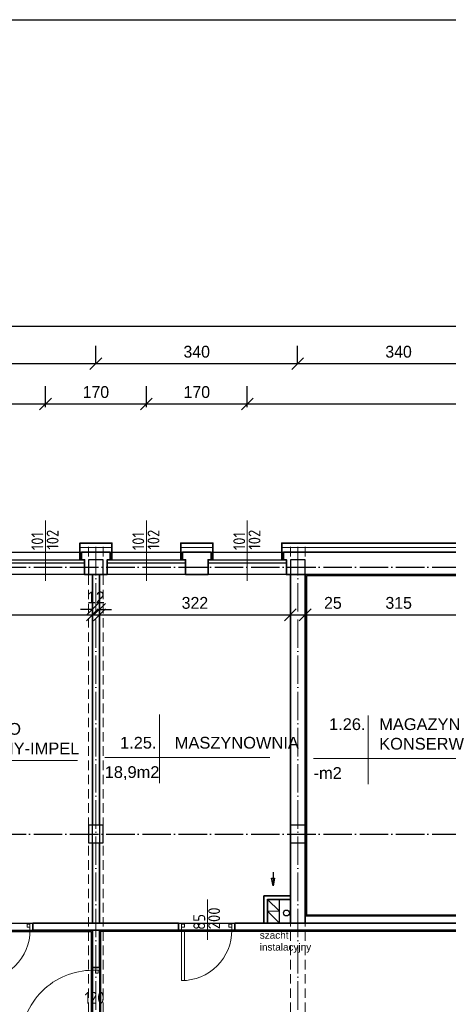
# Model space of a CAD drawing. Header units: millimetres. Extents: x -642 to 14033, y 1994 to 13520.
# Tile 66 of 72: x 9299 to 10021, y 11860 to 13520. Entities that reach past the tile are written whole.
import ezdxf

# ---------------------------------------------------------------- set-up
doc = ezdxf.new("R2010")
doc.units = ezdxf.units.MM
doc.linetypes.add('ACAD_ISO04W100', pattern=[30.5, 24, -3, 0.5, -3])
doc.linetypes.add('KRESKOWA_X2', pattern=[12, 8, -4])
for name, color, linetype, lineweight in [('drzwi', 140, 'Continuous', 13), ('KOMINY', 43, 'Continuous', 15), ('opisy drzwi', 40, 'Continuous', 13), ('opisy pom', 3, 'Continuous', 18), ('OPISY POM. 100', 150, 'Continuous', 20), ('opisy pom.50', 3, 'Continuous', 20), ('przerywana', 7, 'KRESKOWA_X2', 9), ('sciany', 4, 'Continuous', 35), ('symetria', 7, 'ACAD_ISO04W100', 9), ('słupy', 2, 'Continuous', 30), ('wymiary', 1, 'Continuous', 13), ('ściany-OCIEPLENIE', 201, 'Continuous', 9)]:
    doc.layers.add(name, color=color, linetype=linetype, lineweight=lineweight)
doc.layers.add('kanalizacja', color=210, linetype='Continuous')
doc.layers.add('POWIERZCHNIA', color=123, linetype='Continuous', plot=False)
doc.styles.add('ISO', font='isocp.shx')
doc.styles.add('ROMANS', font='ROMANS')
doc.styles.add('SYSTEM', font='TXT')
doc.linetypes.add('BATTING', pattern='A,0.0001,-0.1,[134,ltypeshp.shx,S=0.1,R=0,X=-0.1,Y=0],-0.2,[134,ltypeshp.shx,S=0.1,R=180,X=0.1,Y=0],-0.1', length=0.4001)
doc.dimstyles.new('Jacek2', dxfattribs={"dimscale": 2, "dimtxt": 10, "dimasz": 10, "dimexe": 15, "dimexo": 15, "dimgap": 5, "dimtad": 1, "dimdec": 0, "dimzin": 0, "dimdsep": 46, "dimtxsty": 'Standard', "dimblk": 'OBLIQUE', "dimcen": 0, "dimdle": 5, "dimadec": 1, "dimazin": 0, "dimtfac": 1, "dimtdec": 0, "dimtofl": 0, "dimtmove": 0, "dimatfit": 3, "dimfxl": 1, "dimtolj": 1, "dimtzin": 0, "dimarcsym": 0})

# ---------------------------------------------------------------- blocks, each defined once
blk = doc.blocks.new('_OBLIQUE')
at = {"color": 0, "linetype": 'ByBlock'}
blk.add_line((-0.5, -0.5), (0.5, 0.5), dxfattribs=at)
blk = doc.blocks.new('*D108')
at = {"layer": 'Defpoints', "color": 0, "transparency": 16777216}
for p in [(9426.9, 12940.4), (9086.9, 12912), (9426.9, 12912)]:
    blk.add_point(p, dxfattribs=at)
at = {"layer": 'wymiary', "color": 0, "lineweight": -2, "transparency": 16777216}
for p, q in [((9086.9, 12942), (9086.9, 12970.4)), ((9426.9, 12942), (9426.9, 12970.4)), ((9076.9, 12940.4), (9436.9, 12940.4))]:
    blk.add_line(p, q, dxfattribs=at)
at = {"layer": 'wymiary', "color": 0, "lineweight": -2, "transparency": 16777216, "xscale": 20, "yscale": 20, "zscale": 20, "rotation": 180}
blk.add_blockref('_OBLIQUE', (9086.9, 12940.4), dxfattribs=at)
at = {"layer": 'wymiary', "color": 0, "lineweight": -2, "transparency": 16777216, "xscale": 20, "yscale": 20, "zscale": 20}
blk.add_blockref('_OBLIQUE', (9426.9, 12940.4), dxfattribs=at)
at = {"layer": 'wymiary', "color": 0, "transparency": 16777216, "insert": (9256.9, 12960.4), "char_height": 20, "attachment_point": 5}
blk.add_mtext('\\A1;340', dxfattribs=at)
blk = doc.blocks.new('*D109')
at = {"layer": 'Defpoints', "color": 0, "transparency": 16777216}
for p in [(9766.9, 12940.4), (9426.9, 12912), (9766.9, 12912)]:
    blk.add_point(p, dxfattribs=at)
at = {"layer": 'wymiary', "color": 0, "lineweight": -2, "transparency": 16777216}
for p, q in [((9426.9, 12942), (9426.9, 12970.4)), ((9766.9, 12942), (9766.9, 12970.4)), ((9416.9, 12940.4), (9776.9, 12940.4))]:
    blk.add_line(p, q, dxfattribs=at)
at = {"layer": 'wymiary', "color": 0, "lineweight": -2, "transparency": 16777216, "xscale": 20, "yscale": 20, "zscale": 20, "rotation": 180}
blk.add_blockref('_OBLIQUE', (9426.9, 12940.4), dxfattribs=at)
at = {"layer": 'wymiary', "color": 0, "lineweight": -2, "transparency": 16777216, "xscale": 20, "yscale": 20, "zscale": 20}
blk.add_blockref('_OBLIQUE', (9766.9, 12940.4), dxfattribs=at)
at = {"layer": 'wymiary', "color": 0, "transparency": 16777216, "insert": (9596.9, 12960.4), "char_height": 20, "attachment_point": 5}
blk.add_mtext('\\A1;340', dxfattribs=at)
blk = doc.blocks.new('*D110')
at = {"layer": 'Defpoints', "color": 0, "transparency": 16777216}
for p in [(10106.9, 12940.4), (9766.9, 12912), (10106.9, 12912)]:
    blk.add_point(p, dxfattribs=at)
at = {"layer": 'wymiary', "color": 0, "lineweight": -2, "transparency": 16777216}
for p, q in [((9766.9, 12942), (9766.9, 12970.4)), ((10106.9, 12942), (10106.9, 12970.4)), ((9756.9, 12940.4), (10116.9, 12940.4))]:
    blk.add_line(p, q, dxfattribs=at)
at = {"layer": 'wymiary', "color": 0, "lineweight": -2, "transparency": 16777216, "xscale": 20, "yscale": 20, "zscale": 20, "rotation": 180}
blk.add_blockref('_OBLIQUE', (9766.9, 12940.4), dxfattribs=at)
at = {"layer": 'wymiary', "color": 0, "lineweight": -2, "transparency": 16777216, "xscale": 20, "yscale": 20, "zscale": 20}
blk.add_blockref('_OBLIQUE', (10106.9, 12940.4), dxfattribs=at)
at = {"layer": 'wymiary', "color": 0, "transparency": 16777216, "insert": (9936.9, 12960.4), "char_height": 20, "attachment_point": 5}
blk.add_mtext('\\A1;340', dxfattribs=at)
blk = doc.blocks.new('*D243')
at = {"layer": 'Defpoints', "color": 0, "transparency": 16777216}
for p in [(9093.1, 12584.9), (9421.1, 12584.9), (9421.1, 12517)]:
    blk.add_point(p, dxfattribs=at)
at = {"layer": 'wymiary', "color": 0, "lineweight": -2, "transparency": 16777216}
for p, q in [((9093.1, 12554.9), (9093.1, 12487)), ((9421.1, 12554.9), (9421.1, 12487)), ((9083.1, 12517), (9431.1, 12517))]:
    blk.add_line(p, q, dxfattribs=at)
at = {"layer": 'wymiary', "color": 0, "lineweight": -2, "transparency": 16777216, "xscale": 20, "yscale": 20, "zscale": 20, "rotation": 180}
blk.add_blockref('_OBLIQUE', (9093.1, 12517), dxfattribs=at)
at = {"layer": 'wymiary', "color": 0, "lineweight": -2, "transparency": 16777216, "xscale": 20, "yscale": 20, "zscale": 20}
blk.add_blockref('_OBLIQUE', (9421.1, 12517), dxfattribs=at)
at = {"layer": 'wymiary', "color": 0, "transparency": 16777216, "insert": (9257.1, 12537), "char_height": 20, "attachment_point": 5}
blk.add_mtext('\\A1;328', dxfattribs=at)
blk = doc.blocks.new('*D244')
at = {"layer": 'Defpoints', "color": 0, "transparency": 16777216}
for p in [(9421.1, 12584.9), (9433.1, 12584.9), (9433.1, 12526.2)]:
    blk.add_point(p, dxfattribs=at)
at = {"layer": 'wymiary', "color": 0, "lineweight": -2, "transparency": 16777216}
for p, q in [((9421.1, 12554.9), (9421.1, 12496.2)), ((9433.1, 12554.9), (9433.1, 12496.2)), ((9421.1, 12526.2), (9401.1, 12526.2)), ((9433.1, 12526.2), (9453.1, 12526.2))]:
    blk.add_line(p, q, dxfattribs=at)
at = {"layer": 'wymiary', "color": 0, "lineweight": -2, "transparency": 16777216, "xscale": 20, "yscale": 20, "zscale": 20}
blk.add_blockref('_OBLIQUE', (9421.1, 12526.2), dxfattribs=at)
at = {"layer": 'wymiary', "color": 0, "lineweight": -2, "transparency": 16777216, "xscale": 20, "yscale": 20, "zscale": 20, "rotation": 180}
blk.add_blockref('_OBLIQUE', (9433.1, 12526.2), dxfattribs=at)
at = {"layer": 'wymiary', "color": 0, "transparency": 16777216, "insert": (9427.1, 12546.2), "char_height": 20, "attachment_point": 5}
blk.add_mtext('\\A1;12', dxfattribs=at)
blk = doc.blocks.new('*D245')
at = {"layer": 'Defpoints', "color": 0, "transparency": 16777216}
for p in [(9433.1, 12584.9), (9754.6, 12584.9), (9754.6, 12517)]:
    blk.add_point(p, dxfattribs=at)
at = {"layer": 'wymiary', "color": 0, "lineweight": -2, "transparency": 16777216}
for p, q in [((9433.1, 12554.9), (9433.1, 12487)), ((9754.6, 12554.9), (9754.6, 12487)), ((9423.1, 12517), (9764.6, 12517))]:
    blk.add_line(p, q, dxfattribs=at)
at = {"layer": 'wymiary', "color": 0, "lineweight": -2, "transparency": 16777216, "xscale": 20, "yscale": 20, "zscale": 20, "rotation": 180}
blk.add_blockref('_OBLIQUE', (9433.1, 12517), dxfattribs=at)
at = {"layer": 'wymiary', "color": 0, "lineweight": -2, "transparency": 16777216, "xscale": 20, "yscale": 20, "zscale": 20}
blk.add_blockref('_OBLIQUE', (9754.6, 12517), dxfattribs=at)
at = {"layer": 'wymiary', "color": 0, "transparency": 16777216, "insert": (9593.9, 12537), "char_height": 20, "attachment_point": 5}
blk.add_mtext('\\A1;322', dxfattribs=at)
blk = doc.blocks.new('*D246')
at = {"layer": 'Defpoints', "color": 0, "transparency": 16777216}
for p in [(9754.6, 12584.9), (9779.6, 12584.9), (9779.6, 12517)]:
    blk.add_point(p, dxfattribs=at)
at = {"layer": 'wymiary', "color": 0, "lineweight": -2, "transparency": 16777216}
for p, q in [((9754.6, 12554.9), (9754.6, 12487)), ((9779.6, 12554.9), (9779.6, 12487)), ((9744.6, 12517), (9779.6, 12517)), ((9779.6, 12517), (9853, 12517))]:
    blk.add_line(p, q, dxfattribs=at)
at = {"layer": 'wymiary', "color": 0, "lineweight": -2, "transparency": 16777216, "xscale": 20, "yscale": 20, "zscale": 20, "rotation": 180}
blk.add_blockref('_OBLIQUE', (9754.6, 12517), dxfattribs=at)
at = {"layer": 'wymiary', "color": 0, "lineweight": -2, "transparency": 16777216, "xscale": 20, "yscale": 20, "zscale": 20}
blk.add_blockref('_OBLIQUE', (9779.6, 12517), dxfattribs=at)
at = {"layer": 'wymiary', "color": 0, "transparency": 16777216, "insert": (9826.3, 12537), "char_height": 20, "attachment_point": 5}
blk.add_mtext('\\A1;25', dxfattribs=at)
blk = doc.blocks.new('*D247')
at = {"layer": 'Defpoints', "color": 0, "transparency": 16777216}
for p in [(9779.6, 12584.9), (10094.6, 12584.9), (10094.6, 12517)]:
    blk.add_point(p, dxfattribs=at)
at = {"layer": 'wymiary', "color": 0, "lineweight": -2, "transparency": 16777216}
for p, q in [((9779.6, 12554.9), (9779.6, 12487)), ((10094.6, 12554.9), (10094.6, 12487)), ((9769.6, 12517), (10104.6, 12517))]:
    blk.add_line(p, q, dxfattribs=at)
at = {"layer": 'wymiary', "color": 0, "lineweight": -2, "transparency": 16777216, "xscale": 20, "yscale": 20, "zscale": 20, "rotation": 180}
blk.add_blockref('_OBLIQUE', (9779.6, 12517), dxfattribs=at)
at = {"layer": 'wymiary', "color": 0, "lineweight": -2, "transparency": 16777216, "xscale": 20, "yscale": 20, "zscale": 20}
blk.add_blockref('_OBLIQUE', (10094.6, 12517), dxfattribs=at)
at = {"layer": 'wymiary', "color": 0, "transparency": 16777216, "insert": (9937.1, 12537), "char_height": 20, "attachment_point": 5}
blk.add_mtext('\\A1;315', dxfattribs=at)
blk = doc.blocks.new('*D428')
at = {"layer": 'Defpoints', "color": 0, "transparency": 16777216}
for p in [(12183.1, 13003.7), (753.6, 12769.9), (12183.1, 12769.9)]:
    blk.add_point(p, dxfattribs=at)
at = {"layer": 'wymiary', "color": 0, "lineweight": -2, "transparency": 16777216}
for p, q in [((753.6, 12799.9), (753.6, 13033.7)), ((12183.1, 12799.9), (12183.1, 13033.7)), ((743.6, 13003.7), (12193.1, 13003.7))]:
    blk.add_line(p, q, dxfattribs=at)
at = {"layer": 'wymiary', "color": 0, "lineweight": -2, "transparency": 16777216, "xscale": 20, "yscale": 20, "zscale": 20, "rotation": 180}
blk.add_blockref('_OBLIQUE', (753.6, 13003.7), dxfattribs=at)
at = {"layer": 'wymiary', "color": 0, "lineweight": -2, "transparency": 16777216, "xscale": 20, "yscale": 20, "zscale": 20}
blk.add_blockref('_OBLIQUE', (12183.1, 13003.7), dxfattribs=at)
at = {"layer": 'wymiary', "color": 0, "transparency": 16777216, "insert": (6468.4, 13023.7), "char_height": 20, "attachment_point": 5}
blk.add_mtext('\\A1;11430', dxfattribs=at)
blk = doc.blocks.new('*D460')
at = {"layer": 'Defpoints', "color": 0, "transparency": 16777216}
for p in [(9342.1, 12872.4), (9172.6, 12837.1), (9342.1, 12837.1)]:
    blk.add_point(p, dxfattribs=at)
at = {"layer": 'opisy pom.50', "color": 0, "lineweight": -2, "transparency": 16777216}
for p, q in [((9172.6, 12867.1), (9172.6, 12902.4)), ((9342.1, 12867.1), (9342.1, 12902.4)), ((9162.6, 12872.4), (9352.1, 12872.4))]:
    blk.add_line(p, q, dxfattribs=at)
at = {"layer": 'opisy pom.50', "color": 0, "lineweight": -2, "transparency": 16777216, "xscale": 20, "yscale": 20, "zscale": 20, "rotation": 180}
blk.add_blockref('_OBLIQUE', (9172.6, 12872.4), dxfattribs=at)
at = {"layer": 'opisy pom.50', "color": 0, "lineweight": -2, "transparency": 16777216, "xscale": 20, "yscale": 20, "zscale": 20}
blk.add_blockref('_OBLIQUE', (9342.1, 12872.4), dxfattribs=at)
at = {"layer": 'opisy pom.50', "color": 0, "transparency": 16777216, "insert": (9257.4, 12892.4), "char_height": 20, "attachment_point": 5}
blk.add_mtext('\\A1;170', dxfattribs=at)
blk = doc.blocks.new('*D461')
at = {"layer": 'Defpoints', "color": 0, "transparency": 16777216}
for p in [(9512.1, 12872.4), (9342.1, 12837.1), (9512.1, 12837.1)]:
    blk.add_point(p, dxfattribs=at)
at = {"layer": 'opisy pom.50', "color": 0, "lineweight": -2, "transparency": 16777216}
for p, q in [((9342.1, 12867.1), (9342.1, 12902.4)), ((9512.1, 12867.1), (9512.1, 12902.4)), ((9332.1, 12872.4), (9522.1, 12872.4))]:
    blk.add_line(p, q, dxfattribs=at)
at = {"layer": 'opisy pom.50', "color": 0, "lineweight": -2, "transparency": 16777216, "xscale": 20, "yscale": 20, "zscale": 20, "rotation": 180}
blk.add_blockref('_OBLIQUE', (9342.1, 12872.4), dxfattribs=at)
at = {"layer": 'opisy pom.50', "color": 0, "lineweight": -2, "transparency": 16777216, "xscale": 20, "yscale": 20, "zscale": 20}
blk.add_blockref('_OBLIQUE', (9512.1, 12872.4), dxfattribs=at)
at = {"layer": 'opisy pom.50', "color": 0, "transparency": 16777216, "insert": (9427.1, 12892.4), "char_height": 20, "attachment_point": 5}
blk.add_mtext('\\A1;170', dxfattribs=at)
blk = doc.blocks.new('*D462')
at = {"layer": 'Defpoints', "color": 0, "transparency": 16777216}
for p in [(9682.1, 12872.4), (9512.1, 12837.1), (9682.1, 12837.1)]:
    blk.add_point(p, dxfattribs=at)
at = {"layer": 'opisy pom.50', "color": 0, "lineweight": -2, "transparency": 16777216}
for p, q in [((9512.1, 12867.1), (9512.1, 12902.4)), ((9682.1, 12867.1), (9682.1, 12902.4)), ((9502.1, 12872.4), (9692.1, 12872.4))]:
    blk.add_line(p, q, dxfattribs=at)
at = {"layer": 'opisy pom.50', "color": 0, "lineweight": -2, "transparency": 16777216, "xscale": 20, "yscale": 20, "zscale": 20, "rotation": 180}
blk.add_blockref('_OBLIQUE', (9512.1, 12872.4), dxfattribs=at)
at = {"layer": 'opisy pom.50', "color": 0, "lineweight": -2, "transparency": 16777216, "xscale": 20, "yscale": 20, "zscale": 20}
blk.add_blockref('_OBLIQUE', (9682.1, 12872.4), dxfattribs=at)
at = {"layer": 'opisy pom.50', "color": 0, "transparency": 16777216, "insert": (9597.1, 12892.4), "char_height": 20, "attachment_point": 5}
blk.add_mtext('\\A1;170', dxfattribs=at)
blk = doc.blocks.new('*D463')
at = {"layer": 'Defpoints', "color": 0, "transparency": 16777216}
for p in [(11040.1, 12872.4), (9682.1, 12837.1), (11040.1, 12837.1)]:
    blk.add_point(p, dxfattribs=at)
at = {"layer": 'wymiary', "color": 0, "lineweight": -2, "transparency": 16777216}
for p, q in [((9682.1, 12867.1), (9682.1, 12902.4)), ((11040.1, 12867.1), (11040.1, 12902.4)), ((9672.1, 12872.4), (11050.1, 12872.4))]:
    blk.add_line(p, q, dxfattribs=at)
at = {"layer": 'wymiary', "color": 0, "lineweight": -2, "transparency": 16777216, "xscale": 20, "yscale": 20, "zscale": 20, "rotation": 180}
blk.add_blockref('_OBLIQUE', (9682.1, 12872.4), dxfattribs=at)
at = {"layer": 'wymiary', "color": 0, "lineweight": -2, "transparency": 16777216, "xscale": 20, "yscale": 20, "zscale": 20}
blk.add_blockref('_OBLIQUE', (11040.1, 12872.4), dxfattribs=at)
at = {"layer": 'wymiary', "color": 0, "transparency": 16777216, "insert": (10361.1, 12892.4), "char_height": 20, "attachment_point": 5}
blk.add_mtext('\\A1;1358', dxfattribs=at)

msp = doc.modelspace()

# ---------------------------------------------------------------- linework, layer by layer
for p, q in [((7707.4, 12622.9), (10984.1, 12622.9)), ((8383.1, 12622.9), (10984.1, 12622.9)), ((9276.1, 12609.9), (9408.1, 12609.9)), ((9276.1, 12604.9), (9408.1, 12604.9)), ((9446.1, 12609.9), (9578.1, 12609.9)), ((9446.1, 12604.9), (9578.1, 12604.9)), ((9616.1, 12609.9), (9748.1, 12609.9)), ((9616.1, 12604.9), (9748.1, 12604.9)), ((9736.1, 11997.4), (9736.1, 12037.4))]:
    msp.add_line(p, q)
at = {"linetype": 'ACAD_ISO04W100', "ltscale": 2}
for p, q in [((477.4, 12597.4), (13301.1, 12597.4)), ((477.4, 12147.4), (13301.1, 12147.4))]:
    msp.add_line(p, q, dxfattribs=at)
msp.add_lwpolyline([(-642.1, 13520.2), (14032.9, 13520.2), (14032.9, 1993.9), (-642.1, 1993.9)], close=True)
at = {"layer": 'drzwi'}
for points in [[(9316.1, 11995.4, 0), (9311.1, 11995.4, 0), (9311.1, 11990.4, 0), (9316.1, 11990.4, 0), (9316.1, 11995.4, 0)], [(9316.1, 11997.4, 0), (9321.1, 11997.4, 0), (9321.1, 11985.4, 0), (9316.1, 11985.4, 0), (9316.1, 11997.4, 0)], [(9571.1, 11997.4, 0), (9566.1, 11997.4, 0), (9566.1, 11985.4, 0), (9571.1, 11985.4, 0), (9571.1, 11997.4, 0)], [(9571.1, 11995.4, 0), (9576.1, 11995.4, 0), (9576.1, 11990.4, 0), (9571.1, 11990.4, 0), (9571.1, 11995.4, 0)], [(9571.1, 11985.4, 0), (9576.1, 11985.4, 0), (9576.1, 11900.6, 0), (9571.1, 11900.4, 0), (9571.1, 11985.4, 0)], [(9656.1, 11995.4, 0), (9651.1, 11995.4, 0), (9651.1, 11990.4, 0), (9656.1, 11990.4, 0), (9656.1, 11995.4, 0)], [(9656.1, 11997.4, 0), (9661.1, 11997.4, 0), (9661.1, 11985.4, 0), (9656.1, 11985.4, 0), (9656.1, 11997.4, 0)], [(9433.1, 11917.8, 0), (9433.1, 11922.4, 0), (9421.6, 11922.4, 0), (9421.6, 11917.8, 0), (9433.1, 11917.8, 0)], [(9431.2, 11917.8, 0), (9431.2, 11913, 0), (9426.4, 11913, 0), (9426.4, 11917.8, 0), (9431.2, 11917.8, 0)]]:
    msp.add_polyline3d(points, dxfattribs=at)
for centre, radius, start, end in [((9231.1, 11985.4), 85, 270.001, 0.0014), ((9571.1, 11985.4), 85, 270.001, 0.0014), ((9421.6, 11797.2), 120.6, 90.0002, 180.0003)]:
    msp.add_arc(centre, radius, start, end, dxfattribs=at)
at = {"layer": 'kanalizacja'}
msp.add_circle((9748.1, 12014.4), 5, dxfattribs=at)
at = {"layer": 'KOMINY', "lineweight": 18}
for p, q in [((9716.1, 12037.4), (9736.1, 12017.4)), ((9716.1, 12017.4), (9736.1, 11997.4))]:
    msp.add_line(p, q, dxfattribs=at)
at = {"layer": 'KOMINY', "lineweight": 30}
msp.add_lwpolyline([(9725.7, 12083.3), (9725.7, 12060), (9723.1, 12073.1), (9728.2, 12073.1), (9725.7, 12060)], dxfattribs=at)
at = {"layer": 'KOMINY', "lineweight": 18}
for points in [[(9736.1, 12017.5), (9716.1, 12017.5), (9716.1, 12037.5), (9736.1, 12037.5)], [(9736.1, 11997.4), (9716.1, 11997.4), (9716.1, 12017.4), (9736.1, 12017.4)]]:
    msp.add_lwpolyline(points, close=True, dxfattribs=at)
at = {"layer": 'opisy drzwi'}
for p, q in [((9342.1, 12574.1), (9342.1, 12675.9)), ((9512.1, 12574.1), (9512.1, 12675.9)), ((9682.1, 12574.1), (9682.1, 12675.9)), ((9614.8, 11969), (9614.8, 12036.9))]:
    msp.add_line(p, q, dxfattribs=at)
at = {"layer": 'opisy pom'}
for p, q in [((9534.1, 12233.3), (9534.1, 12349.1)), ((9885.8, 12231.7), (9885.8, 12347.5)), ((9118.5, 12271.4), (9396.2, 12271.4)), ((9442.1, 12276.7), (9719.8, 12276.7)), ((9793.8, 12275.1), (10071.6, 12275.1))]:
    msp.add_line(p, q, dxfattribs=at)
at = {"layer": 'POWIERZCHNIA'}
for points in [[(9093.1, 11997.4), (9421.1, 11997.4), (9421.1, 12584.9), (9093.1, 12584.9)], [(9779.6, 12009.4), (10094.6, 12009.4), (10094.6, 12584.9), (9779.6, 12584.9)], [(9781.6, 12011.4), (10092.6, 12011.4), (10092.6, 12582.9), (9781.6, 12582.9)], [(8356.9, 11985.4), (9421.1, 11985.4), (9421.1, 11755.4), (8356.9, 11755.4)], [(8358.9, 11983.4), (9419.1, 11983.4), (9419.1, 11757.4), (8358.9, 11757.4)], [(9435.1, 11983.4), (9435.1, 11757.4), (9932.1, 11757.4), (9932.1, 11699.4), (10092.6, 11699.4), (10092.6, 11757.4), (10121.6, 11757.4), (10121.6, 11586.9), (10267.6, 11586.9), (10267.6, 11757.4), (11817.6, 11757.4), (11817.6, 11983.4)]]:
    msp.add_lwpolyline(points, close=True, dxfattribs=at)
for points in [[(9433.1, 11997.4), (9710.1, 11997.4), (9710.1, 12043.5), (9754.6, 12043.5), (9754.6, 12584.9), (9433.1, 12584.9), (9433.1, 11997.4)], [(9433.1, 11985.4), (9433.1, 11755.4), (9930.1, 11755.4), (9930.1, 11697.4), (10094.6, 11697.4), (10094.6, 11755.4), (10119.6, 11755.4), (10119.6, 11584.9), (10269.6, 11584.9), (10269.6, 11755.4), (11819.6, 11755.4), (11819.6, 11985.4), (9433.1, 11985.4), (9433.1, 11985.4), (9433.1, 11985.4)]]:
    msp.add_lwpolyline(points, dxfattribs=at)
at = {"layer": 'przerywana', "linetype": 'KRESKOWA_X2', "ltscale": 2}
for p, q in [((9414.6, 12631.4), (9414.6, 11259.9)), ((9439.6, 12631.4), (9439.6, 11259.9)), ((9754.6, 12631.4), (9754.6, 11259.9)), ((9779.6, 12631.4), (9779.6, 11259.9))]:
    msp.add_line(p, q, dxfattribs=at)
at = {"layer": 'sciany'}
for p, q in [((9421.1, 12584.9), (9421.1, 12162.4)), ((9433.1, 12584.9), (9433.1, 12162.4)), ((9754.6, 12584.9), (9754.6, 12162.4)), ((9779.6, 12584.9), (9779.6, 12162.4)), ((9421.1, 12132.4), (9421.1, 11997.4)), ((9433.1, 12132.4), (9433.1, 11997.4)), ((9754.6, 12132.4), (9754.6, 11997.4)), ((9779.6, 12132.4), (9779.6, 11997.4)), ((9710.1, 12043.5), (9754.6, 12043.4)), ((9710.1, 12043.5), (9710.1, 11997.5)), ((9716.1, 12037.5), (9716.1, 11997.5)), ((9716.1, 12037.4), (9754.6, 12037.4)), ((9779.6, 12009.4), (10094.6, 12009.4)), ((9321.1, 11997.4), (9566.1, 11997.4)), ((9321.1, 11997.4), (9321.1, 11985.4)), ((9566.1, 11985.4), (9321.1, 11985.4)), ((9421.1, 11922.4), (9421.1, 11985.4)), ((9433.1, 11922.4), (9433.1, 11985.4)), ((9566.1, 11997.4), (9566.1, 11985.4)), ((9661.1, 11997.4), (9661.1, 11985.4)), ((9661.1, 11997.4), (10217.1, 11997.4)), ((10217.1, 11985.4), (9661.1, 11985.4)), ((9421.1, 11922.4), (9433.1, 11922.4))]:
    msp.add_line(p, q, dxfattribs=at)
for points in [[(9403.1, 12609.9), (9400.1, 12609.9), (9400.1, 12637.9), (9454.1, 12637.9), (9454.1, 12609.9), (9451.1, 12609.9)], [(9573.1, 12609.9), (9570.1, 12609.9), (9570.1, 12637.9), (9624.1, 12637.9), (9624.1, 12609.9), (9621.1, 12609.9)], [(9743.1, 12609.9), (9740.1, 12609.9), (9740.1, 12637.9), (10814.1, 12637.9), (10814.1, 12609.9), (10811.1, 12609.9)], [(9446.1, 12584.9), (9408.1, 12584.9), (9408.1, 12609.9), (9403.1, 12609.9), (9403.1, 12622.9), (9451.1, 12622.9), (9451.1, 12609.9), (9446.1, 12609.9), (9446.1, 12584.9)], [(9578.1, 12584.9), (9616.1, 12584.9), (9616.1, 12609.9), (9621.1, 12609.9), (9621.1, 12622.9), (9573.1, 12622.9), (9573.1, 12609.9), (9578.1, 12609.9), (9578.1, 12584.9)], [(10806.1, 12584.9), (9748.1, 12584.9), (9748.1, 12609.9), (9743.1, 12609.9), (9743.1, 12622.9), (10811.1, 12622.9), (10811.1, 12609.9), (10806.1, 12609.9), (10806.1, 12584.9)]]:
    msp.add_lwpolyline(points, dxfattribs=at)
at = {"layer": 'symetria', "linetype": 'ACAD_ISO04W100', "ltscale": 2}
for p, q in [((9427.1, 12631.4), (9427.1, 11033.7)), ((9767.1, 12631.4), (9767.1, 11033.7))]:
    msp.add_line(p, q, dxfattribs=at)
at = {"layer": 'słupy'}
for points in [[(9414.6, 12584.9), (9439.6, 12584.9), (9439.6, 12609.9), (9414.6, 12609.9)], [(9754.6, 12584.9), (9779.6, 12584.9), (9779.6, 12609.9), (9754.6, 12609.9)], [(9414.6, 12132.4), (9439.6, 12132.4), (9439.6, 12162.4), (9414.6, 12162.4)], [(9754.6, 12132.4), (9779.6, 12132.4), (9779.6, 12162.4), (9754.6, 12162.4)]]:
    msp.add_lwpolyline(points, close=True, dxfattribs=at)
at = {"layer": 'ściany-OCIEPLENIE', "linetype": 'BATTING', "ltscale": 14}
for p, q in [((9454.1, 12630.4), (9400.1, 12630.4)), ((9624.1, 12630.4), (9570.1, 12630.4)), ((10814.1, 12630.4), (9740.1, 12630.4))]:
    msp.add_line(p, q, dxfattribs=at)
at = {"layer": 'ściany-OCIEPLENIE', "linetype": 'BATTING', "ltscale": 3}
for p, q in [((9401.6, 12609.9), (9401.6, 12622.9)), ((9452.6, 12609.9), (9452.6, 12622.9)), ((9571.6, 12609.9), (9571.6, 12622.9)), ((9622.6, 12609.9), (9622.6, 12622.9)), ((9741.6, 12609.9), (9741.6, 12622.9))]:
    msp.add_line(p, q, dxfattribs=at)

# ---------------------------------------------------------------- texts
at = {"layer": 'opisy drzwi', "style": 'ISO'}
for s, p in [('101', (9338.5, 12626)), ('102', (9364.2, 12626.9)), ('101', (9508.5, 12626)), ('102', (9534.2, 12626.9)), ('101', (9678.5, 12626)), ('102', (9704.2, 12626.9)), ('200', (9636.2, 11986.9)), ('85', (9611.2, 11986))]:
    msp.add_text(s, height=20, rotation=90, dxfattribs=at).set_placement(p)
msp.add_text('120', height=20, dxfattribs=at).set_placement((9408, 11861.5))
at = {"layer": 'opisy pom', "char_height": 19.8, "attachment_point": 1, "style": 'SYSTEM'}
for s, insert in [('{\\fArial|b0|i0|c238|p34;1.24.   BIURO \\P            FIRMY-IMPEL}', (9128.8, 12334.7)), ('{\\fArial|b0|i0|c238|p34;1.26.   MAGAZYN \\P           KONSERW}', (9819.7, 12342.6)), ('{\\fArial|b0|i0|c238|p34;1.25.    MASZYNOWNIA}', (9467.7, 12311.3)), ('{\\fArial|b0|i0|c238|p34;18,9m2  }', (9441.9, 12261.8)), ('{\\fArial|b0|i0|c238|p34;-m2  }', (9793.7, 12260.3))]:
    msp.add_mtext(s, dxfattribs=dict(at, insert=insert))
at = {"layer": 'OPISY POM. 100', "insert": (9703.1, 11983.1), "char_height": 12, "attachment_point": 1, "style": 'ROMANS'}
msp.add_mtext('{\\fArial|b0|i0|c238|p34;szacht\\Pinstalacyjny}', dxfattribs=at)

# ---------------------------------------------------------------- dimensions: what is measured, and where the dimension line sits
at = {"layer": 'opisy pom.50'}
for base, p1, p2, picture, middle in [((9342.1268, 12872.4448), (9172.5954, 12837.077), (9342.1268, 12837.077), '*D460', (9257.3611, 12892.4448)), ((9512.1, 12872.4), (9342.1, 12837.1), (9512.1, 12837.1), '*D461', (9427.1, 12892.4)), ((9682.1, 12872.4), (9512.1, 12837.1), (9682.1, 12837.1), '*D462', (9597.1, 12892.4))]:
    dim = msp.add_linear_dim(base=base, p1=p1, p2=p2, angle=180, dimstyle='Jacek2', override={"dimtmove": 1}, dxfattribs=at)
    dim.commit()
    dim.dimension.update_dxf_attribs({"geometry": picture, "text_midpoint": middle})
at = {"layer": 'wymiary'}
dim = msp.add_aligned_dim(p1=(753.6268242, 12769.8544206), p2=(12183.1268242, 12769.8544206), distance=233.8355711, dimstyle='Jacek2', dxfattribs=at)
dim.commit()
dim.dimension.update_dxf_attribs({"geometry": '*D428', "text_midpoint": (6468.3768242, 13023.6899917)})
for base, p1, p2, picture, middle in [((9426.9, 12940.4), (9086.9, 12912), (9426.9, 12912), '*D108', (9256.9, 12960.4)), ((9766.9, 12940.4), (9426.9, 12912), (9766.9, 12912), '*D109', (9596.9, 12960.4)), ((10106.9, 12940.4), (9766.9, 12912), (10106.9, 12912), '*D110', (9936.9, 12960.4)), ((9421.1, 12517), (9093.1, 12584.9), (9421.1, 12584.9), '*D243', (9257.1, 12537)), ((9754.6268242, 12516.9876426), (9433.1268242, 12584.9386018), (9754.6268242, 12584.9386018), '*D245', (9593.8768242, 12536.9876426)), ((9779.6, 12517), (9754.6, 12584.9), (9779.6, 12584.9), '*D246', (9826.3, 12537)), ((10094.6, 12517), (9779.6, 12584.9), (10094.6, 12584.9), '*D247', (9937.1, 12537))]:
    dim = msp.add_linear_dim(base=base, p1=p1, p2=p2, dimstyle='Jacek2', dxfattribs=at)
    dim.commit()
    dim.dimension.update_dxf_attribs({"geometry": picture, "text_midpoint": middle})
dim = msp.add_linear_dim(base=(11040.1, 12872.4), p1=(9682.1, 12837.1), p2=(11040.1, 12837.1), angle=180, dimstyle='Jacek2', dxfattribs=at)
dim.commit()
dim.dimension.update_dxf_attribs({"geometry": '*D463', "text_midpoint": (10361.1, 12892.4)})
dim = msp.add_linear_dim(base=(9433.1, 12526.2), p1=(9421.1, 12584.9), p2=(9433.1, 12584.9), dimstyle='Jacek2', dxfattribs=at)
dim.commit()
dim.dimension.update_dxf_attribs({"geometry": '*D244', "text_midpoint": (9427.1, 12526.2), "dimtype": 160})

doc.saveas('drawing.dxf')
